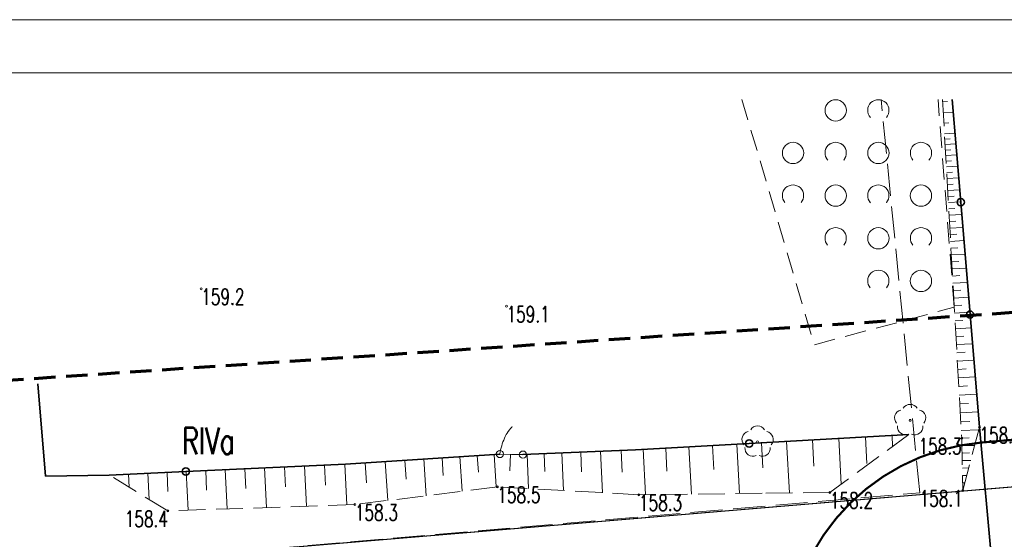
# Model space of a CAD drawing. Header units: metres. Extents: x 7493319 to 7493540, y 5986548 to 5986696.
# Tile 11 of 30: x 7493352 to 7493399, y 5986672 to 5986696. Entities that reach past the tile are written whole.
import ezdxf
from ezdxf.enums import TextEntityAlignment as Align

# ---------------------------------------------------------------- set-up
doc = ezdxf.new("R2010")
doc.units = ezdxf.units.M
doc.header["$MEASUREMENT"] = 0
for name, pattern in [('1_1', [0]), ('1_OTRK', [1.75, 1.25, -0.5]), ('1_OTRKG', [1.75, 1.25, -0.5]), ('1_OTZK', [1.5, 1, -0.5]), ('2', [1.5, 1, -0.5]), ('4', [2.5, 1.5, -1]), ('GUK', [2, 1.5, -0.5]), ('HIDDEN2', [4.7625, 3.175, -1.5875])]:
    doc.linetypes.add(name, pattern=pattern)
doc.layers.get('0').update_dxf_attribs({"color": 250, "linetype": 'CONTINUOUS', "lineweight": 100})
for name, color, linetype, lineweight in [('_k_tabela', 7, 'CONTINUOUS', 13), ('_k_widok', 7, 'CONTINUOUS', 18), ('_k_zarys', 7, 'HIDDEN2', 20), ('_k_ściany', 7, 'CONTINUOUS', 35), ('EKLPK_L_0', 3, '4', 18), ('EKLTK_T_0', 3, 'CONTINUOUS', 25), ('OTO_L_0', 7, 'CONTINUOUS', 35), ('OTO_L_2', 7, 'CONTINUOUS', 18), ('OTR_L_1', 7, '1_OTRK', 18), ('OTR_T_1', 7, 'CONTINUOUS', 18), ('OTZ_L_1', 7, '1_OTZK', 18), ('OTZ_T_0', 250, 'CONTINUOUS', 18)]:
    doc.layers.add(name, color=color, linetype=linetype, lineweight=lineweight)
doc.layers.add('ZASIEG_L_0', color=7, linetype='2', lineweight=70, true_color=0x2cd341)
doc.styles.get("Standard").update_dxf_attribs({"font": 'Simplex.SHX', "width": 0.75})

# ---------------------------------------------------------------- blocks, each defined once
blk = doc.blocks.new('2_OTRN')
at = {"linetype": 'Continuous'}
blk.add_circle((0, 0), 0.045, dxfattribs=at)
blk = doc.blocks.new('2_OTZK')
at = {"linetype": 'Continuous'}
for centre in [(-1, 1), (1, -1)]:
    blk.add_circle(centre, 0.5, dxfattribs=at)
for centre, start, end in [((1, 1), 318.5904, 221.4096), ((-1, -1), 318.7031, 221.2969)]:
    blk.add_arc(centre, 0.5, start, end, dxfattribs=at)
blk = doc.blocks.new('2_OTZL')
at = {"linetype": 'Continuous'}
blk.add_circle((0, 0), 0.045, dxfattribs=at)
for centre, start, end in [((-0.357, 0.116), 102.1445, 221.86), ((0, 0.375), 30.1401, 149.8599), ((0.357, 0.116), 318.14, 77.8555), ((-0.22, -0.303), 174.1482, 293.8542), ((0.22, -0.303), 246.1458, 5.8518)]:
    blk.add_arc(centre, 0.375, start, end, dxfattribs=at)
blk = doc.blocks.new('PZ')
at = {"layer": '_k_zarys', "ltscale": 0.25, "const_width": 0.1}
blk.add_lwpolyline([(-5, 10), (-10, 10, 0.414196), (-20, 0.001), (-20, -8, 0.414218), (-10, -18), (-4.951, -18)], format="xyb", dxfattribs=at)
blk = doc.blocks.new('dz_89')
at = {"layer": '_k_zarys', "color": 6, "ltscale": 0.7, "const_width": 0.05}
blk.add_lwpolyline([(6.603, 40.543), (6.603, 40.543), (68.502, 43.426), (72.464, -41.627), (50.081, -44.586), (41.261, -42.547), (32.734, -54.97), (26.769, -58.21), (-7.837, -62.869), (-10.81, -30.016), (5.084, -30.196), (5.148, -5.572), (5.752, 14.49), (6.603, 40.543), (6.603, 40.543)], dxfattribs=at)
at = {"layer": '_k_widok', "rotation": 2.995343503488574}
blk.add_blockref('PZ', (62.812, 35.405), dxfattribs=at)

msp = doc.modelspace()

# ---------------------------------------------------------------- linework, layer by layer
at = {"layer": 'OTO_L_0'}
for p, q in [((7493396.096, 5986692.699), (7493396.496, 5986687.885)), ((7493396.496, 5986687.885), (7493396.935, 5986682.607))]:
    msp.add_line(p, q, dxfattribs=at)
for centre in [(7493396.496, 5986687.885), (7493396.935, 5986682.607)]:
    msp.add_circle(centre, 0.17, dxfattribs=at)
at = {"layer": 'OTR_L_1', "linetype": '1_1'}
for p, q in [((7493395.65, 5986692.584), (7493395.877, 5986692.597)), ((7493395.678, 5986692.085), (7493396.145, 5986692.111)), ((7493395.707, 5986691.586), (7493395.946, 5986691.599)), ((7493395.735, 5986691.087), (7493396.228, 5986691.114)), ((7493395.749, 5986690.837), (7493395.999, 5986690.851)), ((7493395.763, 5986690.584), (7493396.269, 5986690.613)), ((7493395.778, 5986690.328), (7493396.034, 5986690.342)), ((7493395.793, 5986690.068), (7493396.312, 5986690.097)), ((7493395.808, 5986689.804), (7493396.071, 5986689.819)), ((7493395.823, 5986689.538), (7493396.356, 5986689.568)), ((7493395.838, 5986689.267), (7493396.108, 5986689.283)), ((7493395.854, 5986688.993), (7493396.402, 5986689.024)), ((7493395.869, 5986688.716), (7493396.147, 5986688.732)), ((7493395.885, 5986688.434), (7493396.448, 5986688.466)), ((7493395.901, 5986688.149), (7493396.187, 5986688.166)), ((7493395.918, 5986687.86), (7493396.496, 5986687.893)), ((7493395.934, 5986687.568), (7493396.227, 5986687.584)), ((7493395.951, 5986687.271), (7493396.545, 5986687.305)), ((7493395.968, 5986686.97), (7493396.269, 5986686.987)), ((7493395.986, 5986686.666), (7493396.595, 5986686.7)), ((7493396.003, 5986686.357), (7493396.312, 5986686.375)), ((7493396.021, 5986686.044), (7493396.647, 5986686.08)), ((7493396.039, 5986685.727), (7493396.356, 5986685.745)), ((7493396.057, 5986685.406), (7493396.7, 5986685.442)), ((7493396.075, 5986685.08), (7493396.401, 5986685.099)), ((7493396.094, 5986684.751), (7493396.754, 5986684.788)), ((7493396.113, 5986684.416), (7493396.447, 5986684.435)), ((7493396.132, 5986684.077), (7493396.81, 5986684.116)), ((7493396.152, 5986683.734), (7493396.495, 5986683.754)), ((7493396.172, 5986683.386), (7493396.867, 5986683.426)), ((7493396.192, 5986683.034), (7493396.544, 5986683.054)), ((7493396.212, 5986682.677), (7493396.926, 5986682.717)), ((7493396.232, 5986682.315), (7493396.594, 5986682.335)), ((7493396.253, 5986681.948), (7493396.987, 5986681.989)), ((7493396.274, 5986681.576), (7493396.646, 5986681.597)), ((7493396.296, 5986681.199), (7493397.049, 5986681.242))]:
    msp.add_line(p, q, dxfattribs=at)
at = {"layer": 'OTZ_L_1', "linetype": '1_OTZK'}
for p, q in [((7493386.239, 5986692.699), (7493389.634, 5986681.189)), ((7493396.196, 5986682.957), (7493395.433, 5986692.699)), ((7493389.634, 5986681.189), (7493396.196, 5986682.957))]:
    msp.add_line(p, q, dxfattribs=at)

# ---------------------------------------------------------------- block references
at = {"layer": '_k_ściany', "rotation": 2.126854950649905}
msp.add_blockref('dz_89', (7493346.843, 5986629.826), dxfattribs=at)
at = {"layer": 'OTR_T_1'}
for p in [(7493360.894, 5986683.819), (7493375.204, 5986682.999)]:
    msp.add_blockref('2_OTRN', p, dxfattribs=at)
at = {"layer": 'OTZ_L_1'}
for p in [(7493391.634, 5986691.189), (7493389.634, 5986689.189), (7493393.634, 5986689.189), (7493391.634, 5986687.189), (7493393.634, 5986685.189)]:
    msp.add_blockref('2_OTZK', p, dxfattribs=at)

# ---------------------------------------------------------------- texts
at = {"layer": 'OTR_T_1', "lineweight": 9, "width": 0.7}
for s, p in [('159.2', (7493360.894, 5986683.819)), ('159.1', (7493375.204, 5986682.999))]:
    msp.add_text(s, height=0.75, dxfattribs=at).set_placement(p, align=Align.TOP_LEFT)

# ---------------------------------------------------------------- next in the draw order: linework, layer by layer
at = {"layer": '_k_tabela'}
msp.add_lwpolyline([(7493319.398, 5986696.442), (7493319.398, 5986547.942), (7493529.398, 5986547.942), (7493529.398, 5986696.442), (7493319.398, 5986696.442)], dxfattribs=at)
msp.add_lwpolyline([(7493326.898, 5986693.942), (7493326.898, 5986550.442), (7493526.898, 5986550.442), (7493526.898, 5986693.942)], close=True, dxfattribs=at)
at = {"layer": 'EKLPK_L_0', "linetype": 'GUK', "lineweight": 18}
for p, q in [((7493394.574, 5986674.249), (7493392.762, 5986692.699)), ((7493351.954, 5986670.579), (7493394.574, 5986674.249))]:
    msp.add_line(p, q, dxfattribs=at)
at = {"layer": 'OTO_L_0'}
for p, q in [((7493396.935, 5986682.607), (7493397.374, 5986677.329)), ((7493353.594, 5986675.029), (7493353.234, 5986679.359)), ((7493394.064, 5986676.979), (7493386.576, 5986676.565)), ((7493397.374, 5986677.329), (7493398.049, 5986669.86)), ((7493386.576, 5986676.565), (7493381.244, 5986676.269)), ((7493374.894, 5986676.069), (7493367.664, 5986675.599)), ((7493381.244, 5986676.269), (7493375.974, 5986676.039)), ((7493367.664, 5986675.599), (7493360.173, 5986675.248)), ((7493360.173, 5986675.248), (7493356.584, 5986675.079)), ((7493356.584, 5986675.079), (7493353.594, 5986675.029))]:
    msp.add_line(p, q, dxfattribs=at)
for centre in [(7493386.576, 5986676.565), (7493360.173, 5986675.248)]:
    msp.add_circle(centre, 0.17, dxfattribs=at)
at = {"layer": 'OTO_L_2'}
for p, q in [((7493375.148, 5986676.893), (7493375.194, 5986676.982)), ((7493375.194, 5986676.982), (7493375.239, 5986677.05)), ((7493375.239, 5986677.05), (7493375.284, 5986677.129)), ((7493375.284, 5986677.129), (7493375.337, 5986677.198)), ((7493375.337, 5986677.198), (7493375.389, 5986677.266)), ((7493375.389, 5986677.266), (7493375.448, 5986677.335)), ((7493375.448, 5986677.335), (7493375.471, 5986677.354)), ((7493374.977, 5986676.457), (7493375.001, 5986676.547)), ((7493375.001, 5986676.547), (7493375.033, 5986676.636)), ((7493375.033, 5986676.636), (7493375.071, 5986676.725)), ((7493375.071, 5986676.725), (7493375.103, 5986676.814)), ((7493375.103, 5986676.814), (7493375.148, 5986676.893)), ((7493374.894, 5986676.069), (7493374.912, 5986676.169)), ((7493374.894, 5986676.069), (7493375.434, 5986676.054)), ((7493374.912, 5986676.169), (7493374.929, 5986676.269)), ((7493374.929, 5986676.269), (7493374.946, 5986676.358)), ((7493374.946, 5986676.358), (7493374.977, 5986676.457)), ((7493375.434, 5986676.054), (7493375.974, 5986676.039))]:
    msp.add_line(p, q, dxfattribs=at)
for centre in [(7493374.894, 5986676.069), (7493375.974, 5986676.039)]:
    msp.add_circle(centre, 0.17, dxfattribs=at)
at = {"layer": 'OTR_L_1', "linetype": '1_OTRKG'}
for p, q in [((7493395.643, 5986692.699), (7493396.544, 5986676.809)), ((7493381.244, 5986676.269), (7493394.064, 5986676.979)), ((7493396.544, 5986676.809), (7493396.594, 5986674.359)), ((7493367.664, 5986675.599), (7493374.894, 5986676.069)), ((7493374.894, 5986676.069), (7493375.974, 5986676.039)), ((7493375.974, 5986676.039), (7493381.244, 5986676.269)), ((7493356.584, 5986675.079), (7493367.664, 5986675.599))]:
    msp.add_line(p, q, dxfattribs=at)
at = {"layer": 'OTR_L_1', "linetype": '1_OTRK'}
for p, q in [((7493397.374, 5986677.329), (7493396.096, 5986692.699)), ((7493394.064, 5986676.979), (7493390.364, 5986674.269)), ((7493396.594, 5986674.359), (7493397.374, 5986677.329)), ((7493359.334, 5986673.399), (7493356.584, 5986675.079)), ((7493374.774, 5986674.529), (7493368.094, 5986673.699)), ((7493381.414, 5986674.159), (7493374.774, 5986674.529)), ((7493387.184, 5986674.229), (7493381.414, 5986674.159)), ((7493390.364, 5986674.269), (7493387.184, 5986674.229)), ((7493368.094, 5986673.699), (7493359.334, 5986673.399))]:
    msp.add_line(p, q, dxfattribs=at)
at = {"layer": 'OTR_L_1', "linetype": '1_1'}
for p, q in [((7493396.317, 5986680.818), (7493396.699, 5986680.839)), ((7493396.339, 5986680.431), (7493397.113, 5986680.475)), ((7493396.361, 5986680.039), (7493396.753, 5986680.061)), ((7493396.384, 5986679.641), (7493397.178, 5986679.686)), ((7493396.407, 5986679.239), (7493396.809, 5986679.262)), ((7493396.43, 5986678.831), (7493397.246, 5986678.877)), ((7493396.453, 5986678.418), (7493396.867, 5986678.441)), ((7493396.477, 5986677.999), (7493397.315, 5986678.046)), ((7493396.501, 5986677.574), (7493396.926, 5986677.598)), ((7493396.524, 5986677.165), (7493397.343, 5986677.211)), ((7493385.995, 5986676.533), (7493386.123, 5986674.217)), ((7493387.153, 5986676.597), (7493387.219, 5986675.414)), ((7493388.336, 5986676.662), (7493388.47, 5986674.246)), ((7493389.544, 5986676.729), (7493389.613, 5986675.495)), ((7493390.778, 5986676.797), (7493390.897, 5986674.659)), ((7493392.027, 5986676.867), (7493392.096, 5986675.618)), ((7493393.276, 5986676.936), (7493393.304, 5986676.423)), ((7493396.544, 5986676.812), (7493396.897, 5986676.832)), ((7493374.621, 5986676.052), (7493374.72, 5986674.523)), ((7493375.386, 5986676.056), (7493375.365, 5986675.277)), ((7493376.165, 5986676.048), (7493376.235, 5986674.448)), ((7493376.965, 5986676.083), (7493377.002, 5986675.243)), ((7493377.805, 5986676.119), (7493377.882, 5986674.356)), ((7493378.686, 5986676.158), (7493378.727, 5986675.232)), ((7493379.612, 5986676.198), (7493379.697, 5986674.255)), ((7493380.583, 5986676.241), (7493380.628, 5986675.221)), ((7493381.603, 5986676.289), (7493381.721, 5986674.163)), ((7493382.666, 5986676.348), (7493382.726, 5986675.262)), ((7493383.752, 5986676.408), (7493383.875, 5986674.189)), ((7493384.862, 5986676.47), (7493384.924, 5986675.336)), ((7493396.552, 5986676.462), (7493397.15, 5986676.474)), ((7493396.559, 5986676.111), (7493396.909, 5986676.119)), ((7493367.626, 5986675.598), (7493367.716, 5986673.687)), ((7493368.581, 5986675.659), (7493368.642, 5986674.717)), ((7493369.523, 5986675.72), (7493369.642, 5986673.892)), ((7493370.437, 5986675.78), (7493370.495, 5986674.892)), ((7493371.325, 5986675.837), (7493371.437, 5986674.115)), ((7493372.186, 5986675.893), (7493372.24, 5986675.057)), ((7493373.022, 5986675.948), (7493373.127, 5986674.325)), ((7493373.833, 5986676.001), (7493373.885, 5986675.213)), ((7493396.566, 5986675.761), (7493396.965, 5986675.769)), ((7493357.487, 5986675.122), (7493357.516, 5986674.511)), ((7493358.39, 5986675.164), (7493358.447, 5986673.942)), ((7493359.292, 5986675.207), (7493359.334, 5986674.304)), ((7493360.195, 5986675.249), (7493360.28, 5986673.432)), ((7493361.103, 5986675.292), (7493361.146, 5986674.377)), ((7493362.018, 5986675.334), (7493362.104, 5986673.494)), ((7493362.938, 5986675.378), (7493362.981, 5986674.452)), ((7493363.864, 5986675.421), (7493363.951, 5986673.558)), ((7493364.795, 5986675.465), (7493364.839, 5986674.527)), ((7493365.733, 5986675.509), (7493365.822, 5986673.622)), ((7493366.677, 5986675.553), (7493366.721, 5986674.604)), ((7493396.573, 5986675.411), (7493396.872, 5986675.417)), ((7493396.58, 5986675.06), (7493396.78, 5986675.064)), ((7493396.587, 5986674.71), (7493396.687, 5986674.712))]:
    msp.add_line(p, q, dxfattribs=at)
for p in [(7493356.584, 5986675.079), (7493396.594, 5986674.359)]:
    msp.add_point(p, dxfattribs=at)
at = {"layer": 'ZASIEG_L_0', "linetype": '2'}
msp.add_line((7493415.426, 5986683.813), (7493333.579, 5986678.285), dxfattribs=at)

# ---------------------------------------------------------------- next in the draw order: block references
at = {"layer": 'OTR_T_1'}
for p in [(7493397.374, 5986677.329), (7493396.544, 5986676.809), (7493374.774, 5986674.529), (7493381.414, 5986674.159), (7493390.364, 5986674.269), (7493396.594, 5986674.359), (7493368.094, 5986673.699), (7493359.334, 5986673.399)]:
    msp.add_blockref('2_OTRN', p, dxfattribs=at)
at = {"layer": 'OTZ_T_0'}
for p in [(7493394.124, 5986677.649), (7493386.974, 5986676.639)]:
    msp.add_blockref('2_OTZL', p, dxfattribs=at)

# ---------------------------------------------------------------- next in the draw order: texts
at = {"layer": 'EKLTK_T_0', "width": 0.7}
msp.add_text('RIVa', height=1.25, dxfattribs=at).set_placement((7493359.99, 5986677.31), align=Align.TOP_LEFT)
at = {"layer": 'OTR_T_1', "lineweight": 9, "width": 0.7}
for s, p in [('158.0', (7493397.374, 5986677.329)), ('158.5', (7493374.774, 5986674.529)), ('158.2', (7493390.364, 5986674.269)), ('158.3', (7493381.414, 5986674.159)), ('158.3', (7493368.094, 5986673.699))]:
    msp.add_text(s, height=0.75, dxfattribs=at).set_placement(p, align=Align.TOP_LEFT)
for s, p in [('158.3', (7493396.544, 5986676.809)), ('158.1', (7493396.594, 5986674.359)), ('158.4', (7493359.334, 5986673.399))]:
    msp.add_text(s, height=0.75, dxfattribs=at).set_placement(p, align=Align.TOP_RIGHT)

doc.saveas('drawing.dxf')
